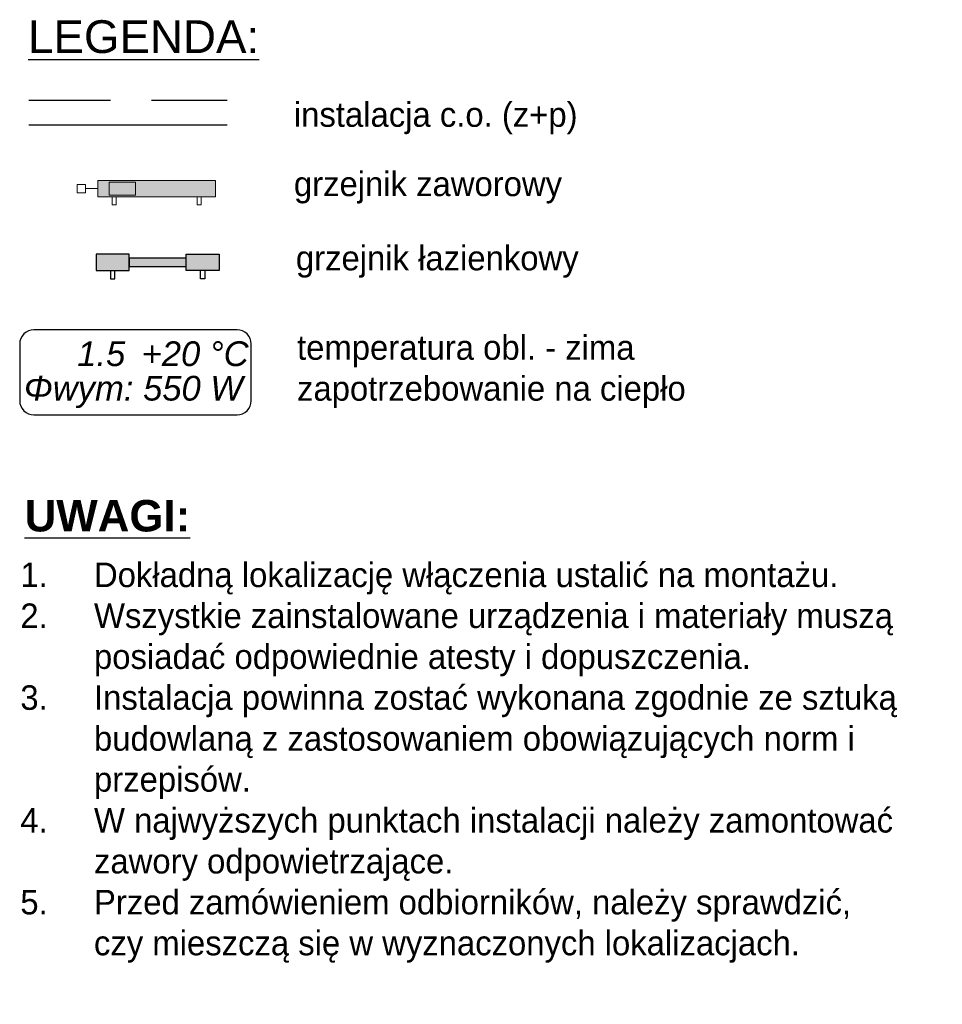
# Model space of a CAD drawing. Header units: millimetres. Extents: x -249726 to -161872, y -110547 to 19223.
# Tile 14 of 19: x -174824 to -169186, y -55178 to -49160. Entities that reach past the tile are written whole.
import ezdxf
from ezdxf.lldxf.tags import DXFTag

# ---------------------------------------------------------------- set-up
doc = ezdxf.new("R2010")
doc.units = ezdxf.units.MM
doc.header["$LTSCALE"] = 1000
doc.linetypes.add('CENTER', pattern=[2, 1.25, -0.25, 0.25, -0.25])
doc.linetypes.add('DASHED', pattern=[0.75, 0.5, -0.25])
for name, color, linetype in [('I_opis', 210, 'Continuous'), ('OWIK_ICO_opisy', 7, 'Continuous'), ('OWIK_ICO_urzadzenia', 92, 'Continuous')]:
    doc.layers.add(name, color=color, linetype=linetype)
doc.layers.add('OWIK_ICO_powrot', color=140, linetype='DASHED', lineweight=30)
doc.layers.add('OWIK_ICO_zasilanie', color=20, linetype='Continuous', lineweight=30)
doc.styles.add('ARIAL', font='arial.ttf', dxfattribs={"height": 20})
doc.styles.add('OWIK', font='txt', dxfattribs={"height": 250})
doc.styles.add('WOA', font='txt', dxfattribs={"height": 250})
tags = doc.linetypes.add('SOLID', pattern=[10, 10, 0]).pattern_tags.tags
tags[6:7] = [DXFTag(74, 4), DXFTag(75, 0), DXFTag(340, '0'), DXFTag(46, 0.0), DXFTag(50, 0.0), DXFTag(44, 0.0), DXFTag(45, 0.0)]
tags[4:5] = [DXFTag(74, 4), DXFTag(75, 0), DXFTag(340, '0'), DXFTag(46, 0.0), DXFTag(50, 0.0), DXFTag(44, 0.0), DXFTag(45, 0.0)]

msp = doc.modelspace()

# ---------------------------------------------------------------- hatches: boundary and pattern name
at = {"layer": 'OWIK_ICO_urzadzenia', "linetype": 'Continuous', "lineweight": 0, "ltscale": 0.1}
msp.add_hatch(color=256, dxfattribs=at).paths.add_polyline_path([(-174346.6, -50242.7), (-173626.6, -50242.7), (-173626.6, -50142.7), (-174346.6, -50142.7)])
at = {"layer": 'OWIK_ICO_urzadzenia', "ltscale": 10}
for points in [[(-174355.8, -50693.4), (-174155.8, -50693.4), (-174155.8, -50593.4), (-174355.8, -50593.4)], [(-173605.8, -50693.4), (-173805.8, -50693.4), (-173805.8, -50593.4), (-173605.8, -50593.4)], [(-174155.8, -50668.4), (-173805.8, -50668.4), (-173805.8, -50618.4), (-174155.8, -50618.4)]]:
    msp.add_hatch(color=256, dxfattribs=at).paths.add_polyline_path(points)

# ---------------------------------------------------------------- linework, layer by layer
at = {"layer": 'OWIK_ICO_opisy', "linetype": 'SOLID', "ltscale": 10}
msp.add_lwpolyline([(-174737.1, -51575.7), (-173495.4, -51575.7, 0.414214), (-173408.8, -51489), (-173408.8, -51142.3, 0.414214), (-173495.4, -51055.7), (-174737.1, -51055.7, 0.414214), (-174823.8, -51142.3), (-174823.8, -51489, 0.414214), (-174737.1, -51575.7)], format="xyb", dxfattribs=at)
at = {"layer": 'OWIK_ICO_powrot'}
msp.add_line((-174768, -49653.1), (-173556.3, -49653.1), dxfattribs=at)
at = {"layer": 'OWIK_ICO_urzadzenia', "linetype": 'Continuous', "lineweight": 0, "ltscale": 0.1}
for p, q in [((-174421.6, -50167.7), (-174471.6, -50167.7)), ((-174471.6, -50167.7), (-174471.6, -50217.7)), ((-174421.6, -50217.7), (-174421.6, -50167.7)), ((-173626.6, -50142.7), (-174346.6, -50142.7)), ((-174346.6, -50142.7), (-174346.6, -50242.7)), ((-174116.6, -50152.7), (-174276.6, -50152.7)), ((-174276.6, -50152.7), (-174276.6, -50232.7)), ((-174116.6, -50232.7), (-174116.6, -50152.7)), ((-173626.6, -50242.7), (-173626.6, -50142.7)), ((-174471.6, -50217.7), (-174421.6, -50217.7)), ((-174346.6, -50192.7), (-174421.6, -50192.7)), ((-174346.6, -50242.7), (-173626.6, -50242.7)), ((-174276.6, -50232.7), (-174116.6, -50232.7)), ((-174259.1, -50242.7), (-174259.1, -50292.7)), ((-174234.1, -50292.7), (-174234.1, -50242.7)), ((-173739.1, -50292.7), (-173739.1, -50242.7)), ((-173714.1, -50242.7), (-173714.1, -50292.7)), ((-174259.1, -50292.7), (-174234.1, -50292.7)), ((-173714.1, -50292.7), (-173739.1, -50292.7))]:
    msp.add_line(p, q, dxfattribs=at)
at = {"layer": 'OWIK_ICO_urzadzenia', "ltscale": 10}
for points in [[(-174355.8, -50693.4), (-174155.8, -50693.4), (-174155.8, -50593.4), (-174355.8, -50593.4), (-174355.8, -50693.4)], [(-173605.8, -50693.4), (-173805.8, -50693.4), (-173805.8, -50593.4), (-173605.8, -50593.4), (-173605.8, -50693.4)], [(-174155.8, -50668.4), (-173805.8, -50668.4), (-173805.8, -50618.4), (-174155.8, -50618.4), (-174155.8, -50668.4)], [(-174268.3, -50693.4), (-174268.3, -50743.4), (-174243.3, -50743.4), (-174243.3, -50693.4)], [(-173693.3, -50693.4), (-173693.3, -50743.4), (-173718.3, -50743.4), (-173718.3, -50693.4)]]:
    msp.add_lwpolyline(points, dxfattribs=at)
at = {"layer": 'OWIK_ICO_zasilanie', "ltscale": 0.2}
msp.add_line((-174768, -49803.1), (-173556.3, -49803.1), dxfattribs=at)

# ---------------------------------------------------------------- texts
at = {"layer": 'I_opis', "color": 0, "style": 'ARIAL'}
msp.add_text('%%ULEGENDA:', height=200, dxfattribs=at).set_placement((-174772.9, -49364))
at = {"layer": 'OWIK_ICO_opisy', "ltscale": 50, "char_height": 150}
for s, insert, width, attachment_point, style in [('instalacja c.o. (z+p)', (-173148.2, -49860.4), 7363.659, 7, 'WOA'), ('grzejnik zaworowy', (-173148.2, -50284.2), 7363.659, 7, 'WOA'), ('grzejnik łazienkowy', (-173136.1, -50542.4), 3441.762, 1, 'WOA'), ('temperatura obl. - zima\\Pzapotrzebowanie na ciepło', (-173129, -51534.3), 7363.659, 7, 'OWIK')]:
    msp.add_mtext(s, dxfattribs=dict(at, insert=insert, width=width, attachment_point=attachment_point, style=style))
at = {"layer": 'OWIK_ICO_opisy', "linetype": 'SOLID', "ltscale": 10, "char_height": 151.2}
for s, insert, attachment_point in [('{\\fArial|b0|i1|c238|p34;1.5}', (-174178.8, -51279.7), 9), ('\\fArial|b0|i1;+20 °C', (-174078.8, -51279.7), 7), ('{\\fArial|b0|i1|c238|p34;Φwym: 550 W}', (-174128.8, -51337.3), 2)]:
    msp.add_mtext(s, dxfattribs=dict(at, insert=insert, attachment_point=attachment_point))
at = {"layer": 'OWIK_ICO_opisy', "linetype": 'CENTER', "ltscale": 50, "insert": (-174794, -52291), "char_height": 192, "width": 7363.659, "attachment_point": 7, "style": 'WOA'}
msp.add_mtext('{\\L\\fArial|b1|i0|c204|p34;UWAGI\\fArial|b1|i0|c238|p34;:\\fArial|b1|i0|c204|p34; }', dxfattribs=at)
at = {"layer": 'OWIK_ICO_opisy', "insert": (-174969.8, -52228.4), "char_height": 150, "width": 5940, "attachment_point": 1, "style": 'OWIK'}
msp.add_mtext('\\P\\pxi-3,l4,t4;1.^IDokładną lokalizację włączenia ustalić na montażu.\\P2.^IWszystkie zainstalowane urządzenia i materiały muszą posiadać odpowiednie atesty i dopuszczenia.\\P3.^IInstalacja powinna zostać wykonana zgodnie ze sztuką budowlaną z zastosowaniem obowiązujących norm i przepisów.\\P4.^IW najwyższych punktach instalacji należy zamontować zawory odpowietrzające.\\P5. ^IPrzed zamówieniem odbiorników, należy sprawdzić,\\P^Iczy mieszczą się w wyznaczonych lokalizacjach.', dxfattribs=at)

doc.saveas('drawing.dxf')
